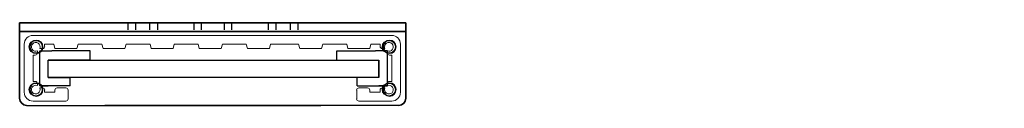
# Model space of a CAD drawing. Header units: inches. Extents: x 21.2 to 35.2, y 18.6 to 19.8.
import ezdxf

# ---------------------------------------------------------------- set-up
doc = ezdxf.new("R2010")
doc.units = ezdxf.units.IN
doc.header["$MEASUREMENT"] = 0
doc.linetypes.add('ACANSTGL', pattern=[0.11811, 0.07874, -0.03937])
for name, color, linetype in [('bracket', 10, 'Continuous'), ('gasket', 54, 'Continuous'), ('mirror', 60, 'Continuous')]:
    doc.layers.add(name, color=color, linetype=linetype)
doc.layers.add('extrusion', color=150, linetype='Continuous', lineweight=0)

msp = doc.modelspace()

# ---------------------------------------------------------------- linework, layer by layer
at = {"layer": 'bracket'}
for p, q in [((21.191, 19.806, 2.256), (21.191, 18.726, 2.256)), ((21.191, 19.806, 2.256), (22.2, 19.806, 2.256)), ((21.191, 19.806, 28.466), (21.191, 18.726, 28.466)), ((21.191, 19.806, 28.466), (22.2, 19.806, 28.466)), ((21.191, 19.806, 28.466), (26.704, 19.806, 28.466)), ((21.191, 19.681, 28.466), (21.191, 19.806, 28.466)), ((23.89, 19.806, 2.256), (22.2, 19.806, 2.256)), ((25.59, 19.806, 2.256), (22.2, 19.806, 2.256)), ((23.89, 19.806, 28.466), (22.2, 19.806, 28.466)), ((25.59, 19.806, 28.466), (22.2, 19.806, 28.466)), ((22.89, 19.806, 2.256), (22.734, 19.806, 2.256)), ((22.89, 19.806, 28.466), (22.734, 19.806, 28.466)), ((22.734, 19.806, 28.466), (23.045, 19.806, 28.466)), ((23.89, 19.806, 2.256), (22.89, 19.806, 2.256)), ((22.89, 19.806, 2.256), (23.046, 19.806, 2.256)), ((23.89, 19.806, 28.466), (22.89, 19.806, 28.466)), ((22.89, 19.806, 28.466), (23.046, 19.806, 28.466)), ((23.895, 19.806, 2.256), (23.677, 19.806, 2.256)), ((23.895, 19.806, 28.466), (23.677, 19.806, 28.466)), ((23.895, 19.806, 2.256), (24.112, 19.806, 2.256)), ((23.895, 19.806, 2.256), (24.895, 19.806, 2.256)), ((23.895, 19.806, 28.466), (24.112, 19.806, 28.466)), ((23.895, 19.806, 28.466), (24.895, 19.806, 28.466)), ((24.895, 19.806, 2.256), (24.739, 19.806, 2.256)), ((24.895, 19.806, 28.466), (24.739, 19.806, 28.466)), ((24.895, 19.806, 2.256), (25.051, 19.806, 2.256)), ((24.895, 19.806, 28.466), (25.051, 19.806, 28.466)), ((25.59, 19.806, 2.256), (26.704, 19.806, 2.256)), ((25.59, 19.806, 28.466), (26.704, 19.806, 28.466)), ((26.704, 18.726, 2.256), (26.704, 19.806, 2.256)), ((26.704, 19.806, 2.256), (26.704, 19.681, 2.256)), ((26.704, 18.726, 28.466), (26.704, 19.806, 28.466)), ((26.704, 19.806, 28.466), (26.704, 19.681, 28.466)), ((26.704, 19.806, 28.466), (26.704, 19.681, 28.466)), ((22.2, 19.681, 2.256), (21.191, 19.681, 2.256)), ((22.2, 19.681, 28.466), (21.191, 19.681, 28.466)), ((26.704, 19.681, 28.466), (21.191, 19.681, 28.466)), ((25.59, 19.681, 2.256), (22.2, 19.681, 2.256)), ((25.59, 19.681, 28.466), (22.2, 19.681, 28.466)), ((25.59, 19.681, 2.256), (26.704, 19.681, 2.256)), ((25.59, 19.681, 28.466), (26.704, 19.681, 28.466)), ((21.291, 18.626, 2.256), (22.3, 18.626, 2.256)), ((21.291, 18.626, 28.466), (22.3, 18.626, 28.466)), ((22.3, 18.626, 2.256), (25.49, 18.626, 2.256)), ((22.3, 18.626, 28.466), (25.49, 18.626, 28.466)), ((22.43, 18.626, 2.256), (23.89, 18.626, 2.256)), ((22.43, 18.626, 28.466), (23.89, 18.626, 28.466)), ((26.604, 18.626, 2.256), (25.446, 18.626, 2.256)), ((26.604, 18.626, 28.466), (25.446, 18.626, 28.466))]:
    msp.add_line(p, q, dxfattribs=at)
at = {"layer": 'bracket', "extrusion": (0, 1e-16, -1)}
for p, q in [((21.191, 18.726, 2.256), (21.191, 19.806, 2.256)), ((21.191, 19.806, 2.256), (21.191, 19.681, 2.256)), ((22.306, 19.806, 2.256), (21.191, 19.806, 2.256)), ((26.704, 19.806, 2.256), (21.191, 19.806, 2.256)), ((21.191, 19.806, 2.256), (21.191, 19.681, 2.256)), ((22.306, 19.806, 2.256), (25.696, 19.806, 2.256)), ((23.001, 19.806, 2.256), (22.845, 19.806, 2.256)), ((24.001, 19.806, 2.256), (23.001, 19.806, 2.256)), ((23.001, 19.806, 2.256), (23.157, 19.806, 2.256)), ((24.001, 19.806, 2.256), (23.783, 19.806, 2.256)), ((24.001, 19.806, 2.256), (24.218, 19.806, 2.256)), ((24.006, 19.806, 2.256), (25.696, 19.806, 2.256)), ((24.006, 19.806, 2.256), (25.006, 19.806, 2.256)), ((25.006, 19.806, 2.256), (24.85, 19.806, 2.256)), ((25.162, 19.806, 2.256), (24.851, 19.806, 2.256)), ((25.006, 19.806, 2.256), (25.162, 19.806, 2.256)), ((26.704, 19.806, 2.256), (25.696, 19.806, 2.256)), ((26.704, 19.806, 2.256), (26.704, 18.726, 2.256)), ((26.704, 19.681, 2.256), (26.704, 19.806, 2.256)), ((22.306, 19.681, 2.256), (21.191, 19.681, 2.256)), ((21.191, 19.681, 2.256), (26.704, 19.681, 2.256)), ((22.306, 19.681, 2.256), (25.696, 19.681, 2.256)), ((25.696, 19.681, 2.256), (26.704, 19.681, 2.256)), ((21.291, 18.626, 2.256), (22.449, 18.626, 2.256)), ((25.596, 18.626, 2.256), (22.406, 18.626, 2.256)), ((25.465, 18.626, 2.256), (24.006, 18.626, 2.256)), ((26.604, 18.626, 2.256), (25.596, 18.626, 2.256))]:
    msp.add_line(p, q, dxfattribs=at)
at = {"layer": 'bracket', "linetype": 'ACANSTGL'}
for p, q in [((22.734, 19.806, 2.256), (22.734, 19.681, 2.256)), ((22.734, 19.806, 28.466), (22.734, 19.681, 28.466)), ((23.046, 19.806, 2.256), (23.046, 19.681, 2.256)), ((23.046, 19.806, 28.466), (23.046, 19.681, 28.466)), ((23.677, 19.806, 2.256), (23.677, 19.681, 2.256)), ((23.677, 19.806, 28.466), (23.677, 19.681, 28.466)), ((24.112, 19.806, 2.256), (24.112, 19.681, 2.256)), ((24.112, 19.806, 28.466), (24.112, 19.681, 28.466)), ((24.739, 19.806, 2.256), (24.739, 19.681, 2.256)), ((24.739, 19.806, 28.466), (24.739, 19.681, 28.466)), ((25.051, 19.806, 2.256), (25.051, 19.681, 2.256)), ((25.051, 19.806, 28.466), (25.051, 19.681, 28.466))]:
    msp.add_line(p, q, dxfattribs=at)
at = {"layer": 'bracket', "linetype": 'ACANSTGL', "extrusion": (0, 1e-16, -1)}
for p, q in [((22.845, 19.806, 2.256), (22.845, 19.681, 2.256)), ((23.157, 19.806, 2.256), (23.157, 19.681, 2.256)), ((23.783, 19.806, 2.256), (23.783, 19.681, 2.256)), ((24.218, 19.806, 2.256), (24.218, 19.681, 2.256)), ((24.85, 19.806, 2.256), (24.85, 19.681, 2.256)), ((25.162, 19.806, 2.256), (25.162, 19.681, 2.256))]:
    msp.add_line(p, q, dxfattribs=at)
at = {"layer": 'bracket'}
for centre in [(21.421, 19.461, 2.256), (21.421, 19.461, 28.466), (26.464, 19.461, 2.256), (26.464, 19.461, 28.466), (21.421, 18.851, 2.256), (21.421, 18.851, 28.466), (26.464, 18.851, 2.256), (26.464, 18.851, 28.466)]:
    msp.add_circle(centre, 0.0925, dxfattribs=at)
at = {"layer": 'bracket', "extrusion": (0, 1e-16, -1)}
for centre in [(-21.431, 19.461, -2.256), (-26.474, 19.461, -2.256), (-21.431, 18.851, -2.256), (-26.474, 18.851, -2.256)]:
    msp.add_circle(centre, 0.0925, dxfattribs=at)
at = {"layer": 'bracket', "extrusion": (-1e-16, -1, 0)}
for centre, radius in [((22.948, 29.096, -19.681), 0.156), ((23.948, 29.096, -19.681), 0.219), ((24.948, 29.096, -19.681), 0.156)]:
    msp.add_circle(centre, radius, dxfattribs=at)
at = {"layer": 'bracket', "extrusion": (-5e-16, -1, -1e-16)}
for centre, radius in [((22.948, 1.626, -19.681), 0.156), ((23.948, 1.626, -19.681), 0.219), ((24.948, 1.626, -19.681), 0.156)]:
    msp.add_circle(centre, radius, dxfattribs=at)
at = {"layer": 'bracket'}
for centre, start, end in [((21.291, 18.726, 2.256), 180, 270), ((21.291, 18.726, 28.466), 180, 270), ((26.604, 18.726, 2.256), 270, 0), ((26.604, 18.726, 28.466), 270, 0)]:
    msp.add_arc(centre, 0.1, start, end, dxfattribs=at)
at = {"layer": 'bracket', "extrusion": (0, 1e-16, -1)}
for centre, start, end in [((-21.291, 18.726, -2.256), 270, 0), ((-26.604, 18.726, -2.256), 180, 270)]:
    msp.add_arc(centre, 0.1, start, end, dxfattribs=at)
at = {"layer": 'extrusion'}
for p, q in [((22.253, 19.625, 2.256), (21.382, 19.625, 2.256)), ((26.503, 19.625, 2.256), (22.253, 19.625, 2.256)), ((21.257, 18.812, 2.256), (21.257, 19.5, 2.256)), ((21.445, 19.375, 2.256), (21.445, 19.403, 2.256)), ((21.479, 19.437, 2.256), (21.517, 19.437, 2.256)), ((21.548, 19.5, 2.256), (21.678, 19.5, 2.256)), ((21.548, 19.5, 2.256), (21.548, 19.468, 2.256)), ((21.695, 19.437, 2.256), (21.678, 19.5, 2.256)), ((21.695, 19.437, 2.256), (22.007, 19.437, 2.256)), ((22.007, 19.437, 2.256), (22.024, 19.5, 2.256)), ((22.024, 19.5, 2.256), (22.366, 19.5, 2.256)), ((22.382, 19.437, 2.256), (22.366, 19.5, 2.256)), ((22.382, 19.437, 2.256), (22.695, 19.437, 2.256)), ((22.695, 19.437, 2.256), (22.712, 19.5, 2.256)), ((22.712, 19.5, 2.256), (23.053, 19.5, 2.256)), ((23.07, 19.437, 2.256), (23.053, 19.5, 2.256)), ((23.07, 19.437, 2.256), (23.382, 19.437, 2.256)), ((23.382, 19.437, 2.256), (23.399, 19.5, 2.256)), ((23.397, 19.5, 2.256), (23.739, 19.5, 2.256)), ((23.756, 19.437, 2.256), (23.739, 19.5, 2.256)), ((23.756, 19.437, 2.256), (24.068, 19.437, 2.256)), ((24.068, 19.437, 2.256), (24.085, 19.5, 2.256)), ((24.085, 19.5, 2.256), (24.426, 19.5, 2.256)), ((24.443, 19.437, 2.256), (24.426, 19.5, 2.256)), ((24.443, 19.437, 2.256), (24.756, 19.437, 2.256)), ((24.756, 19.437, 2.256), (24.772, 19.5, 2.256)), ((24.832, 19.5, 2.256), (24.772, 19.5, 2.256)), ((24.832, 19.5, 2.256), (25.174, 19.5, 2.256)), ((25.191, 19.437, 2.256), (25.174, 19.5, 2.256)), ((25.191, 19.437, 2.256), (25.503, 19.437, 2.256)), ((25.503, 19.437, 2.256), (25.52, 19.5, 2.256)), ((25.52, 19.5, 2.256), (25.861, 19.5, 2.256)), ((25.878, 19.437, 2.256), (25.861, 19.5, 2.256)), ((25.878, 19.437, 2.256), (26.191, 19.437, 2.256)), ((26.191, 19.437, 2.256), (26.207, 19.5, 2.256)), ((26.207, 19.5, 2.256), (26.338, 19.5, 2.256)), ((26.338, 19.468, 2.256), (26.338, 19.5, 2.256)), ((26.369, 19.437, 2.256), (26.406, 19.437, 2.256)), ((26.441, 19.403, 2.256), (26.441, 19.375, 2.256)), ((26.628, 19.5, 2.256), (26.628, 18.812, 2.256)), ((21.382, 18.968, 2.256), (21.382, 19.343, 2.256)), ((21.382, 19.343, 2.256), (21.414, 19.343, 2.256)), ((26.472, 19.343, 2.256), (26.503, 19.343, 2.256)), ((26.503, 19.343, 2.256), (26.503, 18.968, 2.256)), ((21.382, 18.968, 2.256), (21.414, 18.968, 2.256)), ((21.445, 18.909, 2.256), (21.445, 18.937, 2.256)), ((21.517, 18.875, 2.256), (21.479, 18.875, 2.256)), ((21.548, 18.843, 2.256), (21.548, 18.812, 2.256)), ((21.695, 18.812, 2.256), (21.695, 18.843, 2.256)), ((21.851, 18.875, 2.256), (21.726, 18.875, 2.256)), ((21.882, 18.718, 2.256), (21.882, 18.843, 2.256)), ((26.003, 18.718, 2.256), (26.003, 18.843, 2.256)), ((26.159, 18.875, 2.256), (26.034, 18.875, 2.256)), ((26.191, 18.812, 2.256), (26.191, 18.843, 2.256)), ((26.338, 18.812, 2.256), (26.338, 18.843, 2.256)), ((26.406, 18.875, 2.256), (26.369, 18.875, 2.256)), ((26.441, 18.937, 2.256), (26.441, 18.909, 2.256)), ((26.472, 18.968, 2.256), (26.503, 18.968, 2.256)), ((21.695, 18.812, 2.256), (21.548, 18.812, 2.256)), ((26.338, 18.812, 2.256), (26.191, 18.812, 2.256)), ((21.851, 18.687, 2.256), (21.382, 18.687, 2.256)), ((26.503, 18.687, 2.256), (26.034, 18.687, 2.256))]:
    msp.add_line(p, q, dxfattribs=at)
for centre, radius, start, end in [((21.382, 19.5, 2.256), 0.125, 90, 180), ((26.503, 19.5, 2.256), 0.125, 0, 90), ((21.421, 19.461, 2.256), 0.0625, 337.9757, 292.0243), ((21.517, 19.468, 2.256), 0.0312, 270, 0), ((26.369, 19.468, 2.256), 0.0312, 180, 270), ((26.464, 19.461, 2.256), 0.0625, 247.9757, 202.0243), ((21.414, 19.375, 2.256), 0.0312, 270, 0), ((26.472, 19.375, 2.256), 0.0312, 180, 270), ((21.421, 18.851, 2.256), 0.0625, 67.9757, 22.0243), ((21.414, 18.937, 2.256), 0.0312, 0, 90), ((21.517, 18.843, 2.256), 0.0312, 0, 90), ((21.726, 18.843, 2.256), 0.0312, 90, 180), ((21.851, 18.843, 2.256), 0.0312, 0, 90), ((26.034, 18.843, 2.256), 0.0312, 90, 180), ((26.159, 18.843, 2.256), 0.0312, 0, 90), ((26.369, 18.843, 2.256), 0.0312, 90, 180), ((26.464, 18.851, 2.256), 0.0625, 157.9757, 112.0243), ((26.472, 18.937, 2.256), 0.0312, 90, 180), ((21.382, 18.812, 2.256), 0.125, 180, 270), ((21.851, 18.718, 2.256), 0.0312, 270, 0), ((26.034, 18.718, 2.256), 0.0312, 180, 270), ((26.503, 18.812, 2.256), 0.125, 270, 0)]:
    msp.add_arc(centre, radius, start, end, dxfattribs=at)
at = {"layer": 'gasket'}
for p, q in [((21.479, 18.903, 2.256), (21.479, 19.403, 2.256)), ((21.479, 19.403, 2.256), (21.648, 19.403, 2.256)), ((22.01, 19.403, 2.256), (21.648, 19.403, 2.256)), ((22.199, 19.403, 2.256), (22.01, 19.403, 2.256)), ((22.199, 19.273, 2.256), (22.199, 19.403, 2.256)), ((25.721, 19.273, 2.256), (25.721, 19.403, 2.256)), ((25.721, 19.403, 2.256), (25.91, 19.403, 2.256)), ((25.91, 19.403, 2.256), (26.272, 19.403, 2.256)), ((26.441, 19.403, 2.256), (26.272, 19.403, 2.256)), ((26.441, 18.903, 2.256), (26.441, 19.403, 2.256)), ((22.199, 19.273, 2.256), (21.599, 19.273, 2.256)), ((21.599, 19.023, 2.256), (21.599, 19.273, 2.256)), ((25.721, 19.273, 2.256), (26.321, 19.273, 2.256)), ((26.321, 19.023, 2.256), (26.321, 19.273, 2.256)), ((21.599, 19.023, 2.256), (21.91, 19.023, 2.256)), ((21.91, 18.903, 2.256), (21.91, 19.023, 2.256)), ((26.321, 19.023, 2.256), (26.01, 19.023, 2.256)), ((26.01, 18.903, 2.256), (26.01, 19.023, 2.256)), ((21.91, 18.903, 2.256), (21.479, 18.903, 2.256)), ((21.479, 18.903, 2.256), (21.599, 18.903, 2.256)), ((21.479, 18.903, 2.256), (21.599, 18.903, 2.256)), ((26.01, 18.903, 2.256), (26.441, 18.903, 2.256)), ((26.441, 18.903, 2.256), (26.321, 18.903, 2.256)), ((26.441, 18.903, 2.256), (26.321, 18.903, 2.256))]:
    msp.add_line(p, q, dxfattribs=at)
at = {"layer": 'mirror'}
for p, q in [((21.599, 19.023, 2.256), (21.599, 19.273, 2.256)), ((21.599, 19.273, 2.256), (26.321, 19.273, 2.256)), ((26.321, 19.273, 2.256), (26.321, 19.023, 2.256)), ((26.321, 19.023, 2.256), (21.599, 19.023, 2.256))]:
    msp.add_line(p, q, dxfattribs=at)

doc.saveas('drawing.dxf')
